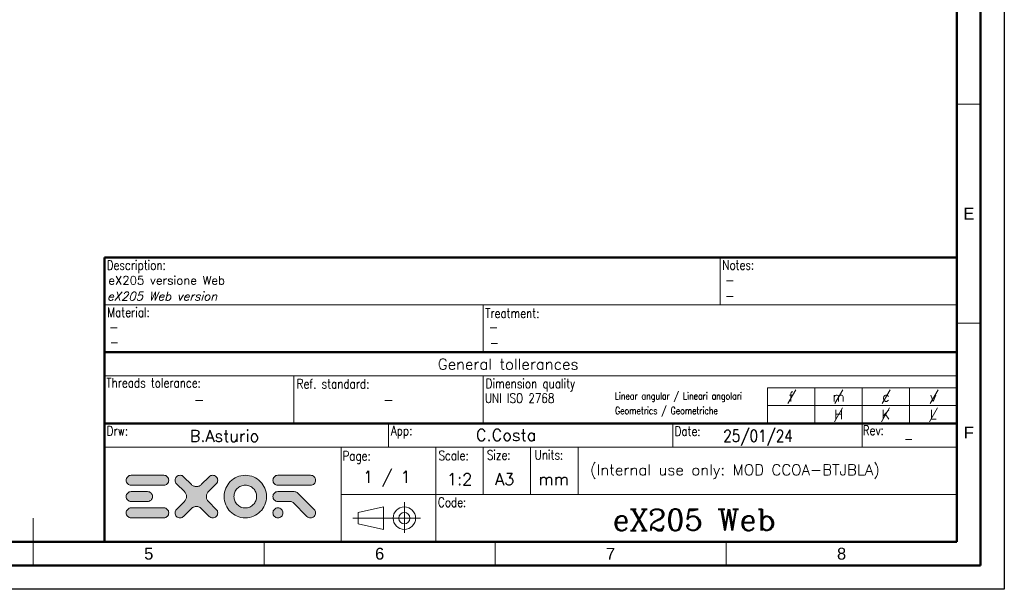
# Model space of a CAD drawing. Header units: millimetres. Extents: x 1316 to 1736, y 283 to 580.
# Tile 6 of 16: x 1528 to 1736, y 283 to 403. Entities that reach past the tile are written whole.
import ezdxf
from ezdxf.enums import TextEntityAlignment as Align

# ---------------------------------------------------------------- set-up
doc = ezdxf.new("R2010")
doc.units = ezdxf.units.MM
doc.styles.add('COMPLEX', font='complex.shx', dxfattribs={"bigfont": '@extfont2.shx'})
doc.styles.add('ROMANS', font='romans', dxfattribs={"height": 5})
doc.styles.get("Standard").update_dxf_attribs({"font": 'arial.ttf'})

msp = doc.modelspace()

# ---------------------------------------------------------------- hatches: boundary and pattern name
at = {"true_color": 0x0080ff}
h = msp.add_hatch(color=150, dxfattribs=at)
h.dxf.hatch_style = 1
h.paths.add_polyline_path([(1551.87, 306.61), (1551.65, 306.59), (1551.46, 306.53), (1551.28, 306.43), (1551.12, 306.31), (1551, 306.14), (1550.89, 305.96), (1550.83, 305.78), (1550.81, 305.56), (1550.83, 305.35), (1550.89, 305.15), (1551, 304.97), (1551.12, 304.82), (1551.28, 304.68), (1551.46, 304.6), (1551.65, 304.54), (1551.87, 304.52), (1558.75, 304.52), (1558.96, 304.54), (1559.16, 304.6), (1559.34, 304.68), (1559.48, 304.82), (1559.61, 304.97), (1559.71, 305.15), (1559.77, 305.35), (1559.79, 305.56), (1559.77, 305.78), (1559.71, 305.96), (1559.61, 306.14), (1559.48, 306.31), (1559.34, 306.43), (1559.16, 306.53), (1558.96, 306.59), (1558.75, 306.61)])
h.paths.add_polyline_path([(1551.87, 303.16), (1551.65, 303.14), (1551.46, 303.08), (1551.28, 302.98), (1551.12, 302.85), (1551, 302.71), (1550.89, 302.53), (1550.83, 302.33), (1550.81, 302.12), (1550.83, 301.9), (1550.89, 301.72), (1551, 301.53), (1551.12, 301.37), (1551.28, 301.25), (1551.46, 301.15), (1551.65, 301.09), (1551.87, 301.07), (1555.3, 301.07), (1555.52, 301.09), (1555.71, 301.15), (1555.89, 301.25), (1556.05, 301.37), (1556.17, 301.53), (1556.28, 301.72), (1556.34, 301.9), (1556.36, 302.12), (1556.34, 302.33), (1556.28, 302.53), (1556.17, 302.71), (1556.05, 302.85), (1555.89, 302.98), (1555.71, 303.08), (1555.52, 303.14), (1555.3, 303.16)])
h.paths.add_polyline_path([(1558.75, 297.63), (1558.96, 297.65), (1559.16, 297.72), (1559.34, 297.82), (1559.48, 297.94), (1559.61, 298.08), (1559.71, 298.26), (1559.77, 298.47), (1559.79, 298.67), (1559.77, 298.89), (1559.71, 299.08), (1559.61, 299.26), (1559.48, 299.42), (1559.34, 299.54), (1559.16, 299.65), (1558.96, 299.71), (1558.75, 299.73), (1551.87, 299.73), (1551.65, 299.71), (1551.46, 299.65), (1551.28, 299.54), (1551.12, 299.42), (1551, 299.26), (1550.89, 299.08), (1550.83, 298.89), (1550.81, 298.67), (1550.83, 298.47), (1550.89, 298.26), (1551, 298.08), (1551.12, 297.94), (1551.28, 297.82), (1551.46, 297.72), (1551.65, 297.65), (1551.87, 297.63)])
h.paths.add_polyline_path([(1565.62, 304.21), (1565.48, 304.21), (1565.35, 304.24), (1565.21, 304.28), (1565.07, 304.32), (1564.95, 304.38), (1564.81, 304.46), (1564.7, 304.54), (1564.58, 304.64), (1562.92, 306.31), (1562.78, 306.43), (1562.59, 306.53), (1562.39, 306.59), (1562.19, 306.61), (1561.98, 306.59), (1561.78, 306.53), (1561.6, 306.43), (1561.45, 306.31), (1561.31, 306.14), (1561.23, 305.96), (1561.17, 305.78), (1561.15, 305.56), (1561.17, 305.35), (1561.23, 305.15), (1561.31, 304.97), (1561.45, 304.82), (1563.1, 303.16), (1563.2, 303.06), (1563.28, 302.94), (1563.36, 302.81), (1563.43, 302.67), (1563.47, 302.53), (1563.51, 302.41), (1563.53, 302.27), (1563.53, 302.12), (1563.53, 301.98), (1563.51, 301.84), (1563.47, 301.7), (1563.43, 301.55), (1563.36, 301.43), (1563.28, 301.31), (1563.2, 301.19), (1563.1, 301.07), (1561.45, 299.42), (1561.31, 299.26), (1561.23, 299.08), (1561.17, 298.89), (1561.15, 298.67), (1561.17, 298.47), (1561.23, 298.26), (1561.31, 298.08), (1561.45, 297.94), (1561.6, 297.8), (1561.78, 297.72), (1561.98, 297.65), (1562.19, 297.63), (1562.41, 297.65), (1562.59, 297.72), (1562.78, 297.82), (1562.94, 297.94), (1564.58, 299.58), (1564.7, 299.69), (1564.83, 299.79), (1564.95, 299.85), (1565.07, 299.91), (1565.21, 299.97), (1565.35, 299.99), (1565.5, 300.01), (1565.64, 300.03), (1565.78, 300.01), (1565.92, 299.99), (1566.04, 299.97), (1566.19, 299.91), (1566.31, 299.85), (1566.45, 299.79), (1566.57, 299.69), (1566.67, 299.58), (1568.34, 297.94), (1568.48, 297.82), (1568.66, 297.72), (1568.87, 297.65), (1569.07, 297.63), (1569.27, 297.65), (1569.48, 297.72), (1569.66, 297.8), (1569.82, 297.94), (1569.94, 298.08), (1570.05, 298.26), (1570.11, 298.47), (1570.13, 298.67), (1570.11, 298.89), (1570.05, 299.08), (1569.94, 299.26), (1569.82, 299.42), (1568.16, 301.07), (1568.06, 301.19), (1567.97, 301.31), (1567.85, 301.5), (1567.79, 301.7), (1567.75, 301.82), (1567.73, 301.96), (1567.73, 302.1), (1567.73, 302.24), (1567.75, 302.39), (1567.77, 302.51), (1567.83, 302.65), (1567.87, 302.77), (1567.95, 302.91), (1568.04, 303.02), (1568.14, 303.14), (1569.82, 304.82), (1569.94, 304.97), (1570.05, 305.15), (1570.11, 305.35), (1570.13, 305.56), (1570.11, 305.78), (1570.05, 305.96), (1569.94, 306.14), (1569.82, 306.31), (1569.66, 306.43), (1569.48, 306.53), (1569.27, 306.59), (1569.07, 306.61), (1568.87, 306.59), (1568.66, 306.53), (1568.48, 306.43), (1568.34, 306.31), (1566.67, 304.64), (1566.55, 304.54), (1566.45, 304.46), (1566.22, 304.33), (1566.04, 304.28), (1565.9, 304.24), (1565.76, 304.21)])
h.paths.add_polyline_path([(1578.09, 306.06), (1577.7, 306.25), (1577.3, 306.41), (1576.85, 306.51), (1576.42, 306.59), (1575.96, 306.61), (1575.49, 306.59), (1575.04, 306.51), (1574.62, 306.41), (1574.21, 306.25), (1573.82, 306.06), (1573.44, 305.84), (1573.09, 305.58), (1572.79, 305.29), (1572.48, 304.97), (1572.24, 304.62), (1572.02, 304.26), (1571.81, 303.87), (1571.67, 303.44), (1571.55, 303.02), (1571.49, 302.57), (1571.47, 302.12), (1571.49, 301.66), (1571.55, 301.21), (1571.67, 300.78), (1571.81, 300.38), (1572.02, 299.97), (1572.24, 299.6), (1572.48, 299.26), (1572.79, 298.95), (1573.09, 298.65), (1573.44, 298.41), (1573.82, 298.16), (1574.21, 297.98), (1574.62, 297.84), (1575.04, 297.72), (1575.49, 297.65), (1575.96, 297.63), (1576.42, 297.65), (1576.85, 297.72), (1577.3, 297.84), (1577.7, 297.98), (1578.09, 298.16), (1578.45, 298.41), (1578.8, 298.65), (1579.12, 298.95), (1579.41, 299.26), (1579.67, 299.6), (1579.9, 299.97), (1580.1, 300.38), (1580.24, 300.78), (1580.34, 301.21), (1580.42, 301.66), (1580.44, 302.12), (1580.42, 302.57), (1580.34, 303.02), (1580.24, 303.44), (1580.1, 303.87), (1579.9, 304.26), (1579.67, 304.62), (1579.41, 304.97), (1579.12, 305.29), (1578.8, 305.58), (1578.45, 305.84)])
h.paths.add_polyline_path([(1577.3, 304.09), (1577.48, 303.97), (1577.64, 303.81), (1577.8, 303.65), (1577.95, 303.46), (1578.07, 303.26), (1578.17, 303.06), (1578.25, 302.83), (1578.29, 302.59), (1578.33, 302.37), (1578.35, 302.12), (1578.33, 301.88), (1578.29, 301.64), (1578.25, 301.41), (1578.17, 301.19), (1578.07, 300.99), (1577.95, 300.78), (1577.8, 300.6), (1577.64, 300.42), (1577.48, 300.27), (1577.3, 300.13), (1577.09, 300.01), (1576.89, 299.91), (1576.67, 299.83), (1576.44, 299.77), (1576.2, 299.73), (1575.96, 299.73), (1575.71, 299.73), (1575.47, 299.77), (1575.25, 299.83), (1575.02, 299.91), (1574.82, 300.01), (1574.62, 300.13), (1574.43, 300.27), (1574.27, 300.42), (1574.11, 300.6), (1573.97, 300.78), (1573.84, 300.99), (1573.74, 301.19), (1573.66, 301.41), (1573.6, 301.64), (1573.58, 301.88), (1573.56, 302.12), (1573.58, 302.37), (1573.6, 302.59), (1573.66, 302.83), (1573.74, 303.06), (1573.84, 303.26), (1573.97, 303.46), (1574.11, 303.65), (1574.27, 303.81), (1574.43, 303.97), (1574.62, 304.09), (1574.82, 304.21), (1575.02, 304.32), (1575.25, 304.4), (1575.47, 304.46), (1575.71, 304.5), (1575.96, 304.52), (1576.2, 304.5), (1576.44, 304.46), (1576.67, 304.4), (1576.89, 304.32), (1577.09, 304.21)], flags=16)
h.paths.add_polyline_path([(1582.84, 299.73), (1582.62, 299.71), (1582.43, 299.65), (1582.25, 299.54), (1582.09, 299.42), (1581.97, 299.26), (1581.87, 299.08), (1581.81, 298.89), (1581.79, 298.67), (1581.81, 298.47), (1581.87, 298.26), (1581.97, 298.08), (1582.09, 297.94), (1582.25, 297.82), (1582.43, 297.72), (1582.62, 297.65), (1582.84, 297.63), (1583.04, 297.65), (1583.25, 297.72), (1583.43, 297.82), (1583.57, 297.94), (1583.71, 298.08), (1583.8, 298.26), (1583.86, 298.47), (1583.88, 298.67), (1583.86, 298.89), (1583.8, 299.08), (1583.71, 299.26), (1583.57, 299.42), (1583.43, 299.54), (1583.25, 299.65), (1583.04, 299.71)], flags=17)
h.paths.add_polyline_path([(1582.84, 303.16), (1582.62, 303.14), (1582.43, 303.08), (1582.25, 302.98), (1582.09, 302.85), (1581.97, 302.71), (1581.87, 302.53), (1581.81, 302.33), (1581.79, 302.12), (1581.81, 301.9), (1581.87, 301.72), (1581.97, 301.53), (1582.09, 301.37), (1582.25, 301.25), (1582.43, 301.15), (1582.62, 301.09), (1582.84, 301.07), (1585.48, 301.07), (1585.64, 301.07), (1585.81, 301.03), (1585.95, 300.94), (1586.07, 300.84), (1588.97, 297.94), (1589.14, 297.8), (1589.32, 297.7), (1589.52, 297.65), (1589.73, 297.63), (1589.93, 297.65), (1590.11, 297.7), (1590.29, 297.8), (1590.46, 297.94), (1590.6, 298.1), (1590.7, 298.28), (1590.74, 298.47), (1590.76, 298.67), (1590.74, 298.87), (1590.7, 299.08), (1590.6, 299.26), (1590.46, 299.42), (1587.23, 302.65), (1587.05, 302.83), (1586.88, 302.96), (1586.74, 303.06), (1586.6, 303.12), (1586.46, 303.14), (1586.27, 303.16), (1585.81, 303.16)])
h.paths.add_polyline_path([(1589.73, 304.52), (1589.93, 304.54), (1590.13, 304.6), (1590.32, 304.68), (1590.46, 304.82), (1590.6, 304.97), (1590.68, 305.15), (1590.74, 305.35), (1590.76, 305.56), (1590.74, 305.78), (1590.68, 305.96), (1590.6, 306.14), (1590.46, 306.31), (1590.32, 306.43), (1590.13, 306.53), (1589.93, 306.59), (1589.73, 306.61), (1582.84, 306.61), (1582.62, 306.59), (1582.43, 306.53), (1582.25, 306.43), (1582.09, 306.31), (1581.97, 306.14), (1581.87, 305.96), (1581.81, 305.78), (1581.79, 305.56), (1581.81, 305.35), (1581.87, 305.15), (1581.97, 304.97), (1582.09, 304.82), (1582.25, 304.68), (1582.43, 304.6), (1582.62, 304.54), (1582.84, 304.52)])

# ---------------------------------------------------------------- linework, layer by layer
at = {"lineweight": 50}
for p, q in [((1731.2, 574.55), (1731.2, 287.55)), ((1726.2, 569.55), (1726.2, 292.55)), ((1546.2, 352.55), (1726.2, 352.55)), ((1546.2, 352.55), (1546.2, 292.55)), ((1546.2, 332.55), (1726.2, 332.55)), ((1546.2, 317.55), (1726.2, 317.55)), ((1726.2, 292.55), (1336.2, 292.55)), ((1731.2, 287.55), (1331.2, 287.55))]:
    msp.add_line(p, q, dxfattribs=at)
at = {"lineweight": 18}
for p, q in [((1726.2, 384.89), (1731.2, 384.89)), ((1676.2, 352.55), (1676.2, 342.55)), ((1546.2, 342.55), (1726.2, 342.55)), ((1626.2, 342.55), (1626.2, 332.55)), ((1726.2, 338.72), (1731.2, 338.72)), ((1726.2, 332.55), (1726.2, 317.55)), ((1726.2, 332.55), (1726.2, 317.55)), ((1546.2, 327.55), (1726.2, 327.55)), ((1586.2, 327.55), (1586.2, 317.55)), ((1626.2, 327.55), (1626.2, 317.55)), ((1686.2, 325.05), (1686.2, 317.55)), ((1686.2, 325.05), (1726.2, 325.05)), ((1690.48, 321.73), (1692.19, 324.65)), ((1696.2, 325.05), (1696.2, 317.55)), ((1696.2, 325.05), (1696.2, 317.55)), ((1700.41, 321.73), (1702.12, 324.65)), ((1706.2, 325.05), (1706.2, 317.55)), ((1706.2, 325.05), (1706.2, 317.55)), ((1710.4, 321.73), (1712.11, 324.65)), ((1716.2, 325.05), (1716.2, 317.55)), ((1716.2, 325.05), (1716.2, 317.55)), ((1720.51, 321.73), (1722.22, 324.65)), ((1686.2, 321.3), (1726.2, 321.3)), ((1700.32, 317.89), (1702.03, 320.81)), ((1710.28, 317.89), (1711.99, 320.81)), ((1720.37, 317.89), (1722.08, 320.81)), ((1606.2, 317.55), (1606.2, 312.55)), ((1666.2, 317.55), (1666.2, 312.55)), ((1706.2, 312.55), (1706.2, 317.55)), ((1546.2, 312.55), (1726.2, 312.55)), ((1596.2, 312.55), (1596.2, 292.55)), ((1616.2, 302.55), (1616.2, 312.55)), ((1626.2, 302.55), (1626.2, 312.55)), ((1636.2, 312.55), (1636.2, 302.55)), ((1646.2, 312.55), (1646.2, 302.55)), ((1666.2, 312.55), (1706.2, 312.55)), ((1596.2, 302.55), (1726.2, 302.55)), ((1596.2, 302.55), (1636.2, 302.55)), ((1616.2, 302.55), (1626.2, 302.55)), ((1616.2, 292.55), (1616.2, 302.55)), ((1599.79, 298.75), (1605.15, 299.93)), ((1605.15, 299.93), (1605.15, 295.18)), ((1609.53, 294.44), (1609.53, 300.92)), ((1531.2, 287.55), (1531.2, 297.55)), ((1598.65, 297.56), (1612.97, 297.56)), ((1599.79, 296.37), (1599.79, 298.75)), ((1605.15, 295.18), (1599.79, 296.37)), ((1579.95, 292.55), (1579.95, 287.55)), ((1596.2, 292.55), (1616.2, 292.55)), ((1628.7, 292.55), (1628.7, 287.55)), ((1677.45, 292.55), (1677.45, 287.55))]:
    msp.add_line(p, q, dxfattribs=at)
msp.add_lwpolyline([(1316.2, 579.55), (1736.2, 579.55), (1736.2, 282.55), (1316.2, 282.55)], close=True)
at = {"color": 150, "lineweight": 0, "true_color": 0x0080ff}
for points in [[(1558.75, 306.61), (1551.87, 306.61), (1551.87, 306.61), (1551.65, 306.59), (1551.46, 306.53), (1551.28, 306.43), (1551.12, 306.31), (1551, 306.14), (1550.89, 305.96), (1550.83, 305.78), (1550.81, 305.56), (1550.81, 305.56), (1550.83, 305.35), (1550.89, 305.15), (1551, 304.97), (1551.12, 304.82), (1551.28, 304.68), (1551.46, 304.6), (1551.65, 304.54), (1551.87, 304.52), (1558.75, 304.52), (1558.75, 304.52), (1558.96, 304.54), (1559.16, 304.6), (1559.34, 304.68), (1559.48, 304.82), (1559.61, 304.97), (1559.71, 305.15), (1559.77, 305.35), (1559.79, 305.56), (1559.79, 305.56), (1559.77, 305.78), (1559.71, 305.96), (1559.61, 306.14), (1559.48, 306.31), (1559.34, 306.43), (1559.16, 306.53), (1558.96, 306.59), (1558.75, 306.61), (1558.75, 306.61)], [(1569.07, 297.63), (1569.07, 297.63), (1568.87, 297.65), (1568.66, 297.72), (1568.48, 297.82), (1568.34, 297.94), (1566.67, 299.58), (1566.67, 299.58), (1566.57, 299.69), (1566.45, 299.79), (1566.31, 299.85), (1566.19, 299.91), (1566.04, 299.97), (1565.92, 299.99), (1565.78, 300.01), (1565.64, 300.03), (1565.5, 300.01), (1565.35, 299.99), (1565.21, 299.97), (1565.07, 299.91), (1564.95, 299.85), (1564.83, 299.79), (1564.7, 299.69), (1564.58, 299.58), (1562.94, 297.94), (1562.94, 297.94), (1562.78, 297.82), (1562.59, 297.72), (1562.41, 297.65), (1562.19, 297.63), (1562.19, 297.63), (1561.98, 297.65), (1561.78, 297.72), (1561.6, 297.8), (1561.45, 297.94), (1561.31, 298.08), (1561.23, 298.26), (1561.17, 298.47), (1561.15, 298.67), (1561.15, 298.67), (1561.17, 298.89), (1561.23, 299.08), (1561.31, 299.26), (1561.45, 299.42), (1561.45, 299.42), (1563.1, 301.07), (1563.1, 301.07), (1563.2, 301.19), (1563.28, 301.31), (1563.36, 301.43), (1563.43, 301.55), (1563.47, 301.7), (1563.51, 301.84), (1563.53, 301.98), (1563.53, 302.12), (1563.53, 302.27), (1563.51, 302.41), (1563.47, 302.53), (1563.43, 302.67), (1563.36, 302.81), (1563.28, 302.94), (1563.2, 303.06), (1563.1, 303.16), (1561.45, 304.82), (1561.45, 304.82), (1561.45, 304.82), (1561.31, 304.97), (1561.23, 305.15), (1561.17, 305.35), (1561.15, 305.56), (1561.15, 305.56), (1561.17, 305.78), (1561.23, 305.96), (1561.31, 306.14), (1561.45, 306.31), (1561.6, 306.43), (1561.78, 306.53), (1561.98, 306.59), (1562.19, 306.61), (1562.19, 306.61), (1562.39, 306.59), (1562.59, 306.53), (1562.78, 306.43), (1562.92, 306.31), (1562.92, 306.31), (1564.58, 304.64), (1564.58, 304.64), (1564.7, 304.54), (1564.81, 304.46), (1564.95, 304.38), (1565.07, 304.32), (1565.21, 304.28), (1565.35, 304.24), (1565.48, 304.21), (1565.62, 304.21), (1565.76, 304.21), (1565.9, 304.24), (1566.04, 304.28), (1566.19, 304.32), (1566.31, 304.38), (1566.45, 304.46), (1566.55, 304.54), (1566.67, 304.64), (1568.34, 306.31), (1568.34, 306.31), (1568.48, 306.43), (1568.66, 306.53), (1568.87, 306.59), (1569.07, 306.61), (1569.07, 306.61), (1569.27, 306.59), (1569.48, 306.53), (1569.66, 306.43), (1569.82, 306.31), (1569.94, 306.14), (1570.05, 305.96), (1570.11, 305.78), (1570.13, 305.56), (1570.13, 305.56), (1570.11, 305.35), (1570.05, 305.15), (1569.94, 304.97), (1569.82, 304.82), (1569.82, 304.82), (1568.14, 303.14), (1568.14, 303.14), (1568.04, 303.02), (1567.95, 302.91), (1567.87, 302.77), (1567.83, 302.65), (1567.77, 302.51), (1567.75, 302.39), (1567.73, 302.24), (1567.73, 302.1), (1567.73, 301.96), (1567.75, 301.82), (1567.79, 301.7), (1567.83, 301.55), (1567.89, 301.43), (1567.97, 301.31), (1568.06, 301.19), (1568.16, 301.07), (1569.82, 299.42), (1569.82, 299.42), (1569.82, 299.42), (1569.94, 299.26), (1570.05, 299.08), (1570.11, 298.89), (1570.13, 298.67), (1570.13, 298.67), (1570.11, 298.47), (1570.05, 298.26), (1569.94, 298.08), (1569.82, 297.94), (1569.66, 297.8), (1569.48, 297.72), (1569.27, 297.65), (1569.07, 297.63), (1569.07, 297.63)], [(1580.44, 302.12), (1580.44, 302.12), (1580.42, 302.57), (1580.34, 303.02), (1580.24, 303.44), (1580.1, 303.87), (1579.9, 304.26), (1579.67, 304.62), (1579.41, 304.97), (1579.12, 305.29), (1578.8, 305.58), (1578.45, 305.84), (1578.09, 306.06), (1577.7, 306.25), (1577.3, 306.41), (1576.85, 306.51), (1576.42, 306.59), (1575.96, 306.61), (1575.96, 306.61), (1575.49, 306.59), (1575.04, 306.51), (1574.62, 306.41), (1574.21, 306.25), (1573.82, 306.06), (1573.44, 305.84), (1573.09, 305.58), (1572.79, 305.29), (1572.48, 304.97), (1572.24, 304.62), (1572.02, 304.26), (1571.81, 303.87), (1571.67, 303.44), (1571.55, 303.02), (1571.49, 302.57), (1571.47, 302.12), (1571.47, 302.12), (1571.49, 301.66), (1571.55, 301.21), (1571.67, 300.78), (1571.81, 300.38), (1572.02, 299.97), (1572.24, 299.6), (1572.48, 299.26), (1572.79, 298.95), (1573.09, 298.65), (1573.44, 298.41), (1573.82, 298.16), (1574.21, 297.98), (1574.62, 297.84), (1575.04, 297.72), (1575.49, 297.65), (1575.96, 297.63), (1575.96, 297.63), (1576.42, 297.65), (1576.85, 297.72), (1577.3, 297.84), (1577.7, 297.98), (1578.09, 298.16), (1578.45, 298.41), (1578.8, 298.65), (1579.12, 298.95), (1579.41, 299.26), (1579.67, 299.6), (1579.9, 299.97), (1580.1, 300.38), (1580.24, 300.78), (1580.34, 301.21), (1580.42, 301.66), (1580.44, 302.12), (1580.44, 302.12)], [(1589.73, 306.61), (1582.84, 306.61), (1582.84, 306.61), (1582.62, 306.59), (1582.43, 306.53), (1582.25, 306.43), (1582.09, 306.31), (1581.97, 306.14), (1581.87, 305.96), (1581.81, 305.78), (1581.79, 305.56), (1581.79, 305.56), (1581.81, 305.35), (1581.87, 305.15), (1581.97, 304.97), (1582.09, 304.82), (1582.25, 304.68), (1582.43, 304.6), (1582.62, 304.54), (1582.84, 304.52), (1589.73, 304.52), (1589.73, 304.52), (1589.93, 304.54), (1590.13, 304.6), (1590.32, 304.68), (1590.46, 304.82), (1590.6, 304.97), (1590.68, 305.15), (1590.74, 305.35), (1590.76, 305.56), (1590.76, 305.56), (1590.74, 305.78), (1590.68, 305.96), (1590.6, 306.14), (1590.46, 306.31), (1590.32, 306.43), (1590.13, 306.53), (1589.93, 306.59), (1589.73, 306.61), (1589.73, 306.61)], [(1578.35, 302.12), (1578.35, 302.12), (1578.33, 301.88), (1578.29, 301.64), (1578.25, 301.41), (1578.17, 301.19), (1578.07, 300.99), (1577.95, 300.78), (1577.8, 300.6), (1577.64, 300.42), (1577.48, 300.27), (1577.3, 300.13), (1577.09, 300.01), (1576.89, 299.91), (1576.67, 299.83), (1576.44, 299.77), (1576.2, 299.73), (1575.96, 299.73), (1575.96, 299.73), (1575.71, 299.73), (1575.47, 299.77), (1575.25, 299.83), (1575.02, 299.91), (1574.82, 300.01), (1574.62, 300.13), (1574.43, 300.27), (1574.27, 300.42), (1574.11, 300.6), (1573.97, 300.78), (1573.84, 300.99), (1573.74, 301.19), (1573.66, 301.41), (1573.6, 301.64), (1573.58, 301.88), (1573.56, 302.12), (1573.56, 302.12), (1573.58, 302.37), (1573.6, 302.59), (1573.66, 302.83), (1573.74, 303.06), (1573.84, 303.26), (1573.97, 303.46), (1574.11, 303.65), (1574.27, 303.81), (1574.43, 303.97), (1574.62, 304.09), (1574.82, 304.21), (1575.02, 304.32), (1575.25, 304.4), (1575.47, 304.46), (1575.71, 304.5), (1575.96, 304.52), (1575.96, 304.52), (1576.2, 304.5), (1576.44, 304.46), (1576.67, 304.4), (1576.89, 304.32), (1577.09, 304.21), (1577.3, 304.09), (1577.48, 303.97), (1577.64, 303.81), (1577.8, 303.65), (1577.95, 303.46), (1578.07, 303.26), (1578.17, 303.06), (1578.25, 302.83), (1578.29, 302.59), (1578.33, 302.37), (1578.35, 302.12), (1578.35, 302.12)], [(1555.3, 303.16), (1551.87, 303.16), (1551.87, 303.16), (1551.65, 303.14), (1551.46, 303.08), (1551.28, 302.98), (1551.12, 302.85), (1551, 302.71), (1550.89, 302.53), (1550.83, 302.33), (1550.81, 302.12), (1550.81, 302.12), (1550.83, 301.9), (1550.89, 301.72), (1551, 301.53), (1551.12, 301.37), (1551.28, 301.25), (1551.46, 301.15), (1551.65, 301.09), (1551.87, 301.07), (1555.3, 301.07), (1555.3, 301.07), (1555.52, 301.09), (1555.71, 301.15), (1555.89, 301.25), (1556.05, 301.37), (1556.17, 301.53), (1556.28, 301.72), (1556.34, 301.9), (1556.36, 302.12), (1556.36, 302.12), (1556.34, 302.33), (1556.28, 302.53), (1556.17, 302.71), (1556.05, 302.85), (1555.89, 302.98), (1555.71, 303.08), (1555.52, 303.14), (1555.3, 303.16), (1555.3, 303.16)], [(1590.46, 297.94), (1590.46, 297.94), (1590.6, 298.1), (1590.7, 298.28), (1590.74, 298.47), (1590.76, 298.67), (1590.74, 298.87), (1590.7, 299.08), (1590.6, 299.26), (1590.46, 299.42), (1587.23, 302.65), (1587.23, 302.65), (1587.05, 302.83), (1586.88, 302.96), (1586.74, 303.06), (1586.6, 303.12), (1586.46, 303.14), (1586.27, 303.16), (1585.81, 303.16), (1582.84, 303.16), (1582.84, 303.16), (1582.62, 303.14), (1582.43, 303.08), (1582.25, 302.98), (1582.09, 302.85), (1581.97, 302.71), (1581.87, 302.53), (1581.81, 302.33), (1581.79, 302.12), (1581.79, 302.12), (1581.81, 301.9), (1581.87, 301.72), (1581.97, 301.53), (1582.09, 301.37), (1582.25, 301.25), (1582.43, 301.15), (1582.62, 301.09), (1582.84, 301.07), (1585.48, 301.07), (1585.48, 301.07), (1585.64, 301.07), (1585.81, 301.03), (1585.95, 300.94), (1586.07, 300.84), (1588.97, 297.94), (1588.97, 297.94), (1589.14, 297.8), (1589.32, 297.7), (1589.52, 297.65), (1589.73, 297.63), (1589.73, 297.63), (1589.93, 297.65), (1590.11, 297.7), (1590.29, 297.8), (1590.46, 297.94), (1590.46, 297.94)], [(1558.75, 299.73), (1551.87, 299.73), (1551.87, 299.73), (1551.65, 299.71), (1551.46, 299.65), (1551.28, 299.54), (1551.12, 299.42), (1551, 299.26), (1550.89, 299.08), (1550.83, 298.89), (1550.81, 298.67), (1550.81, 298.67), (1550.83, 298.47), (1550.89, 298.26), (1551, 298.08), (1551.12, 297.94), (1551.28, 297.82), (1551.46, 297.72), (1551.65, 297.65), (1551.87, 297.63), (1558.75, 297.63), (1558.75, 297.63), (1558.96, 297.65), (1559.16, 297.72), (1559.34, 297.82), (1559.48, 297.94), (1559.61, 298.08), (1559.71, 298.26), (1559.77, 298.47), (1559.79, 298.67), (1559.79, 298.67), (1559.77, 298.89), (1559.71, 299.08), (1559.61, 299.26), (1559.48, 299.42), (1559.34, 299.54), (1559.16, 299.65), (1558.96, 299.71), (1558.75, 299.73), (1558.75, 299.73)], [(1581.79, 298.67), (1581.79, 298.67), (1581.81, 298.47), (1581.87, 298.26), (1581.97, 298.08), (1582.09, 297.94), (1582.25, 297.82), (1582.43, 297.72), (1582.62, 297.65), (1582.84, 297.63), (1582.84, 297.63), (1583.04, 297.65), (1583.25, 297.72), (1583.43, 297.82), (1583.57, 297.94), (1583.71, 298.08), (1583.8, 298.26), (1583.86, 298.47), (1583.88, 298.67), (1583.88, 298.67), (1583.86, 298.89), (1583.8, 299.08), (1583.71, 299.26), (1583.57, 299.42), (1583.43, 299.54), (1583.25, 299.65), (1583.04, 299.71), (1582.84, 299.73), (1582.84, 299.73), (1582.62, 299.71), (1582.43, 299.65), (1582.25, 299.54), (1582.09, 299.42), (1581.97, 299.26), (1581.87, 299.08), (1581.81, 298.89), (1581.79, 298.67), (1581.79, 298.67)]]:
    msp.add_lwpolyline(points, close=True, dxfattribs=at)
at = {"lineweight": 18}
for radius in [2.37, 1.19]:
    msp.add_circle((1609.53, 297.56), radius, dxfattribs=at)

# ---------------------------------------------------------------- texts
at = {"lineweight": 18, "style": 'ROMANS', "width": 0.8}
for s, height, p in [('Description:', 2, (1546.7, 349.94)), ('Notes:', 2, (1676.67, 349.97)), ('Material:', 2, (1546.82, 339.99)), ('Treatment:', 2, (1626.6, 339.79)), ('Threads tolerance: ', 2, (1546.62, 325.1)), ('Ref. standard:', 2, (1586.8, 324.9)), ('Dimension quality ', 2, (1626.69, 324.95)), ('UNI ISO 2768', 2, (1626.53, 321.86)), ('Linear angular / Lineari angolari', 1.5, (1653.95, 322.58)), ('Geometrics / Geometriche', 1.5, (1654.02, 319.51)), ('Drw:', 2, (1546.69, 314.97)), ('App:', 2, (1606.69, 315.03)), ('Date:', 2, (1666.59, 314.9)), ('Rev:', 2, (1706.32, 315.09)), ('Scale:', 2, (1616.74, 309.77)), ('Size:', 2, (1626.95, 309.89)), ('Units:', 2, (1637.05, 309.92)), ('Page:', 2, (1596.48, 309.7)), ('Code:', 2, (1616.64, 299.91))]:
    msp.add_text(s, height=height, dxfattribs=at).set_placement(p)
at = {"lineweight": 18}
for s, height, style, p in [('General tollerances', 2.3, 'ROMANS', (1616.61, 328.9)), ('(Internal use only: MOD CCOA-BTJBLA)', 2.31, 'COMPLEX', (1648.74, 306.6)), ('1:2', 2.5, 'COMPLEX', (1618.52, 304.53)), ('A3', 2.5, 'COMPLEX', (1628.68, 304.54)), ('mm', 2.5, 'COMPLEX', (1637.84, 304.54))]:
    msp.add_text(s, height=height, dxfattribs=dict(at, style=style)).set_placement(p)
at = {"lineweight": 18, "style": 'COMPLEX', "width": 0.795063}
msp.add_text('25/01/24', height=2.5, dxfattribs=at).set_placement((1676.87, 313.67), (1691.54, 313.67), align=Align.FIT)
at = {"lineweight": 50, "char_height": 2.5, "attachment_point": 5}
for s, width, insert in [('E', 5, (1728.7, 361.8)), ('F', 5, (1728.7, 315.64)), ('5', 48.75, (1555.57, 290.05)), ('6', 48.75, (1604.32, 290.05)), ('7', 48.75, (1653.07, 290.05)), ('8', 48.7822, (1701.84, 290.05))]:
    msp.add_mtext_dynamic_manual_height_columns(s, width=width, gutter_width=12.5, heights=[0], dxfattribs=dict(at, insert=insert))
at = {"lineweight": 18, "char_height": 1.8, "attachment_point": 7}
for s, width, heights, insert in [('{\\Fcomplex|c0;eX205 versione Web}', 127.7555, [0], (1547.05, 346.83)), ('{\\Fcomplex|c0;-}', 127.7555, [0], (1677.27, 346.88)), ('{\\Fitalicc|c0;eX205 Web version}', 80, [0], (1546.8, 343.48)), ('{\\Fitalicc|c0;-}', 80, [2.4], (1677.02, 343.53)), ('{\\Fcomplex|c0;-}', 69.7329, [0], (1547.21, 336.92)), ('{\\Fcomplex|c0;-}', 127.7555, [0], (1627.35, 336.96)), ('{\\Fcomplex|c0;-}', 69.7329, [0], (1547.31, 333.78)), ('{\\Fitalicc|c0;-}', 80, [0], (1627.33, 333.61)), ('{\\Fcomplex|c0;-}', 127.7555, [0], (1715.01, 313.38))]:
    msp.add_mtext_dynamic_manual_height_columns(s, width=width, gutter_width=12.5, heights=heights, dxfattribs=dict(at, insert=insert))
at = {"lineweight": 18, "attachment_point": 5, "style": 'COMPLEX'}
for s, width, gutter_width, heights, insert, char_height in [('f', 10, 12.5, [0], (1691.2, 323.18), 2), ('-', 40, 12.5, [0], (1566.2, 322.55), 2), ('-', 40, 12.5, [0], (1606.2, 322.55), 2), ('m', 10, 12.5, [0], (1701.2, 323.18), 2), ('c', 10, 12.5, [0], (1711.2, 323.18), 2), ('v', 10, 12.5, [0], (1721.2, 323.18), 2), ('H', 10, 12.5, [0], (1701.2, 319.43), 2), ('K', 10, 12.5, [0], (1711.2, 319.43), 2), ('L', 10, 12.5, [0], (1721.2, 319.43), 2), ('\\pxt13;B.Asturio', 50, 12.5, [0], (1571.55, 314.9), 2.5), ('C.Costa', 50, 12.5, [0], (1631.02, 315.09), 2.5), ('eX205 Web', 157.1846, 0, [32.56], (1670.71, 297.2), 4.5)]:
    msp.add_mtext_dynamic_manual_height_columns(s, width=width, gutter_width=gutter_width, heights=heights, dxfattribs=dict(at, insert=insert, char_height=char_height))
at = {"color": 7, "linetype": 'Continuous', "lineweight": 18, "insert": (1605.85, 307.52), "char_height": 2.5, "attachment_point": 2, "style": 'COMPLEX'}
msp.add_mtext('1 / 1', dxfattribs=at)

doc.saveas('drawing.dxf')
